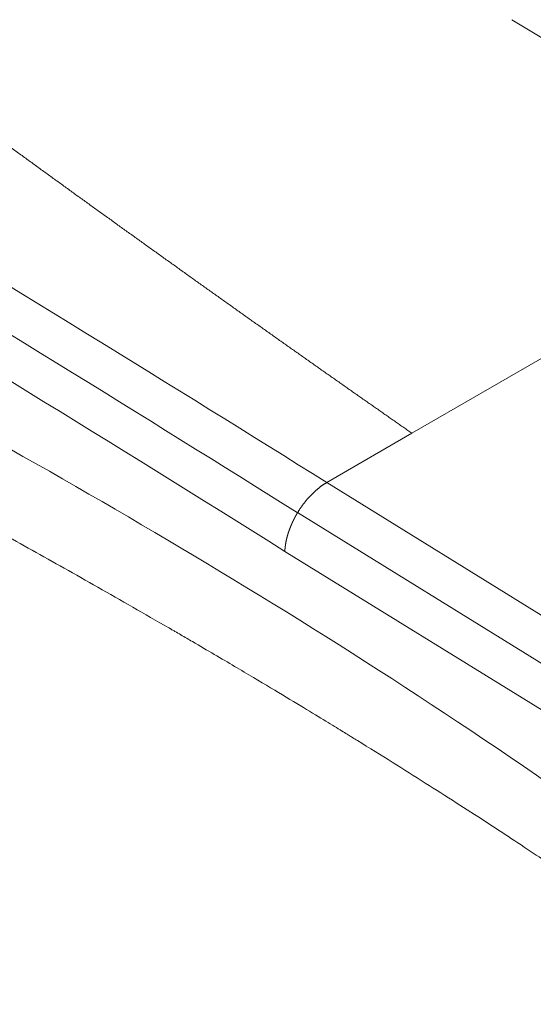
# Model space of a CAD drawing. Header units: millimetres. Extents: x 35469 to 44263, y -24881 to -16268.
# Tile 203 of 231: x 44171.6 to 44177.02, y -24526.17 to -24515.78. Entities that reach past the tile are written whole.
import ezdxf

# ---------------------------------------------------------------- set-up
doc = ezdxf.new("R2010")
doc.units = ezdxf.units.MM
doc.header["$LTSCALE"] = 0.3175
doc.layers.add('1轮廓实线层', color=7, linetype='Continuous', lineweight=18)

# ---------------------------------------------------------------- blocks, each defined once
blk = doc.blocks.new('MR20E-1840-Z')
at = {"layer": '1轮廓实线层'}
for p, q in [((15785.253, -10803.84), (15789.444, -10801.42)), ((15784.353, -10804.36), (15785.253, -10803.84)), ((15784.353, -10804.36), (15792.051, -10809.114)), ((15791.745, -10809.432), (15784.046, -10804.677)), ((15791.612, -10809.84), (15783.912, -10805.085))]:
    blk.add_line(p, q, dxfattribs=at)
for points, knots in [([(15785.253, -10803.84), (15785.239, -10803.83), (15785.21, -10803.81), (15785.166, -10803.779), (15785.122, -10803.749), (15785.078, -10803.718), (15785.034, -10803.687), (15784.99, -10803.657), (15784.946, -10803.626), (15784.902, -10803.595), (15784.858, -10803.564), (15784.814, -10803.533), (15784.769, -10803.502), (15784.725, -10803.471), (15784.681, -10803.44), (15784.636, -10803.409), (15784.592, -10803.378), (15784.547, -10803.346), (15784.502, -10803.315), (15784.457, -10803.283), (15784.412, -10803.252), (15784.367, -10803.22), (15784.322, -10803.189), (15784.277, -10803.157), (15784.232, -10803.125), (15784.187, -10803.093), (15784.141, -10803.061), (15784.096, -10803.029), (15784.051, -10802.997), (15784.005, -10802.965), (15783.959, -10802.933), (15783.914, -10802.901), (15783.868, -10802.868), (15783.822, -10802.836), (15783.776, -10802.803), (15783.73, -10802.771), (15783.684, -10802.738), (15783.638, -10802.705), (15783.591, -10802.673), (15783.545, -10802.64), (15783.499, -10802.607), (15783.452, -10802.574), (15783.405, -10802.541), (15783.359, -10802.507), (15783.312, -10802.474), (15783.265, -10802.441), (15783.218, -10802.408), (15783.171, -10802.374), (15783.124, -10802.341), (15783.077, -10802.307), (15783.029, -10802.273), (15782.982, -10802.239), (15782.935, -10802.206), (15782.887, -10802.172), (15782.839, -10802.138), (15782.792, -10802.103), (15782.744, -10802.069), (15782.696, -10802.035), (15782.648, -10802.001), (15782.6, -10801.966), (15782.552, -10801.932), (15782.503, -10801.897), (15782.455, -10801.863), (15782.406, -10801.828), (15782.358, -10801.793), (15782.309, -10801.758), (15782.261, -10801.723), (15782.212, -10801.688), (15782.163, -10801.653), (15782.114, -10801.618), (15782.065, -10801.582), (15782.015, -10801.547), (15781.966, -10801.511), (15781.917, -10801.476), (15781.867, -10801.44), (15781.818, -10801.404), (15781.768, -10801.369), (15781.718, -10801.333), (15781.668, -10801.297), (15781.618, -10801.26), (15781.568, -10801.224), (15781.518, -10801.188), (15781.468, -10801.152), (15781.417, -10801.115), (15781.367, -10801.079), (15781.316, -10801.042), (15781.265, -10801.005), (15781.215, -10800.968), (15781.164, -10800.931), (15781.113, -10800.894), (15781.061, -10800.857), (15781.01, -10800.82), (15780.959, -10800.783), (15780.907, -10800.745), (15780.856, -10800.708), (15780.804, -10800.67), (15780.753, -10800.633), (15780.648, -10800.557), (15780.492, -10800.443), (15780.282, -10800.29), (15780.071, -10800.136), (15779.858, -10799.98), (15779.644, -10799.824), (15779.429, -10799.666), (15779.213, -10799.507), (15778.995, -10799.348), (15778.775, -10799.186), (15778.555, -10799.024), (15778.333, -10798.86), (15778.109, -10798.696), (15777.885, -10798.53), (15777.658, -10798.362), (15777.431, -10798.194), (15777.202, -10798.024), (15776.972, -10797.853), (15776.74, -10797.681), (15776.507, -10797.508), (15776.297, -10797.351), (15776.111, -10797.213), (15775.952, -10797.094), (15775.794, -10796.976), (15775.639, -10796.859), (15775.486, -10796.744), (15775.335, -10796.631), (15775.187, -10796.519), (15775.041, -10796.409), (15774.898, -10796.301), (15774.757, -10796.194), (15774.619, -10796.089), (15774.484, -10795.986), (15774.352, -10795.884), (15774.222, -10795.784), (15774.053, -10795.654), (15773.844, -10795.492), (15773.597, -10795.299), (15773.354, -10795.108), (15773.116, -10794.918), (15772.882, -10794.731), (15772.653, -10794.545), (15772.428, -10794.362), (15772.209, -10794.182), (15772.026, -10794.029), (15771.878, -10793.905), (15771.764, -10793.808), (15771.651, -10793.711), (15771.539, -10793.615), (15771.429, -10793.52), (15771.32, -10793.425), (15771.213, -10793.331), (15771.107, -10793.237), (15771.002, -10793.144), (15770.9, -10793.052), (15770.799, -10792.96), (15770.699, -10792.868), (15770.601, -10792.778), (15770.505, -10792.688), (15770.41, -10792.598), (15770.317, -10792.51), (15770.226, -10792.421), (15770.136, -10792.334), (15770.067, -10792.265), (15770.016, -10792.215), (15769.984, -10792.184), (15769.953, -10792.152), (15769.921, -10792.12), (15769.89, -10792.088), (15769.858, -10792.057), (15769.827, -10792.025), (15769.796, -10791.993), (15769.765, -10791.961), (15769.734, -10791.929), (15769.703, -10791.897), (15769.673, -10791.865), (15769.642, -10791.833), (15769.612, -10791.801), (15769.582, -10791.769), (15769.552, -10791.737), (15769.522, -10791.705), (15769.492, -10791.673), (15769.462, -10791.641), (15769.433, -10791.609), (15769.403, -10791.577), (15769.374, -10791.545), (15769.345, -10791.513), (15769.315, -10791.48), (15769.286, -10791.448), (15769.258, -10791.416), (15769.229, -10791.384), (15769.2, -10791.352), (15769.172, -10791.319), (15769.143, -10791.287), (15769.115, -10791.255), (15769.087, -10791.223), (15769.059, -10791.19), (15769.031, -10791.158), (15769.004, -10791.126), (15768.976, -10791.093), (15768.949, -10791.061), (15768.921, -10791.029), (15768.894, -10790.996), (15768.867, -10790.964), (15768.84, -10790.931), (15768.813, -10790.899), (15768.787, -10790.867), (15768.76, -10790.834), (15768.734, -10790.802), (15768.708, -10790.769), (15768.682, -10790.737), (15768.656, -10790.704), (15768.63, -10790.672), (15768.604, -10790.639), (15768.578, -10790.607), (15768.553, -10790.574), (15768.528, -10790.541), (15768.502, -10790.509), (15768.477, -10790.476), (15768.452, -10790.444), (15768.428, -10790.411), (15768.411, -10790.389), (15768.403, -10790.378)], [0, 0, 0, 0, 0.00234, 0.004685, 0.007035, 0.009389, 0.011748, 0.014113, 0.016482, 0.018856, 0.021235, 0.023619, 0.026008, 0.028402, 0.030801, 0.033205, 0.035615, 0.038029, 0.040449, 0.042873, 0.045303, 0.047739, 0.050179, 0.052625, 0.055076, 0.057532, 0.059994, 0.062461, 0.064933, 0.067411, 0.069894, 0.072383, 0.074878, 0.077377, 0.079883, 0.082394, 0.08491, 0.087432, 0.08996, 0.092493, 0.095032, 0.097577, 0.100128, 0.102684, 0.105246, 0.107814, 0.110387, 0.112967, 0.115552, 0.118143, 0.120741, 0.123344, 0.125953, 0.128568, 0.131189, 0.133816, 0.136449, 0.139088, 0.141734, 0.144385, 0.147043, 0.149707, 0.152376, 0.155053, 0.157735, 0.160424, 0.163119, 0.16582, 0.168528, 0.171242, 0.173962, 0.176689, 0.179422, 0.182161, 0.184907, 0.18766, 0.190419, 0.193185, 0.195957, 0.198735, 0.201521, 0.204313, 0.207111, 0.209916, 0.212728, 0.215547, 0.218372, 0.221204, 0.224043, 0.226889, 0.229742, 0.232601, 0.235467, 0.23834, 0.24122, 0.244107, 0.247001, 0.249902, 0.261574, 0.273331, 0.285172, 0.297098, 0.309111, 0.321209, 0.333394, 0.345666, 0.358025, 0.370472, 0.383006, 0.395629, 0.40834, 0.421139, 0.434028, 0.447005, 0.460071, 0.473227, 0.486472, 0.499806, 0.509018, 0.518116, 0.527098, 0.535961, 0.544701, 0.553316, 0.561802, 0.570156, 0.578376, 0.586459, 0.594402, 0.602202, 0.609856, 0.617362, 0.624717, 0.639349, 0.653809, 0.668089, 0.682181, 0.696078, 0.709773, 0.723258, 0.736526, 0.749569, 0.756673, 0.763724, 0.77072, 0.777662, 0.784548, 0.791377, 0.798148, 0.804861, 0.811514, 0.818107, 0.824639, 0.831109, 0.837516, 0.84386, 0.850139, 0.856354, 0.862502, 0.868584, 0.874599, 0.876796, 0.878992, 0.881187, 0.88338, 0.885573, 0.887764, 0.889954, 0.892143, 0.894331, 0.896517, 0.898703, 0.900887, 0.90307, 0.905252, 0.907433, 0.909612, 0.91179, 0.913967, 0.916143, 0.918318, 0.920491, 0.922663, 0.924834, 0.927004, 0.929172, 0.931339, 0.933505, 0.93567, 0.937833, 0.939995, 0.942156, 0.944316, 0.946474, 0.948631, 0.950787, 0.952941, 0.955094, 0.957246, 0.959396, 0.961545, 0.963693, 0.96584, 0.967985, 0.970128, 0.972271, 0.974412, 0.976552, 0.97869, 0.980827, 0.982963, 0.985098, 0.987231, 0.989362, 0.991493, 0.993621, 0.995749, 0.997875, 1, 1, 1, 1]), ([(15778.365, -10802.572), (15779.85, -10803.348), (15781.334, -10804.169), (15784.3, -10805.931), (15785.781, -10806.881), (15788, -10808.457), (15788.735, -10809.011), (15790.186, -10810.206), (15790.903, -10810.847), (15792.317, -10812.205), (15793.008, -10812.913), (15794.006, -10814.045), (15794.332, -10814.434), (15794.963, -10815.25), (15795.271, -10815.681), (15795.552, -10816.133)], [0, 0, 0, 0, 0.25, 0.25, 0.5, 0.5, 0.625, 0.625, 0.75, 0.75, 0.875, 0.875, 0.9375, 0.9375, 1, 1, 1, 1]), ([(15795.651, -10816.885), (15795.544, -10816.7), (15795.425, -10816.509), (15795.159, -10816.116), (15795.013, -10815.914), (15794.696, -10815.497), (15794.525, -10815.283), (15794.249, -10814.954), (15794.154, -10814.842), (15794.007, -10814.674), (15793.932, -10814.589), (15793.843, -10814.489), (15793.798, -10814.439), (15793.775, -10814.414), (15793.764, -10814.401), (15793.758, -10814.395), (15793.755, -10814.392), (15793.754, -10814.39), (15793.753, -10814.39), (15793.753, -10814.389), (15793.752, -10814.389), (15793.752, -10814.389), (15793.752, -10814.389), (15793.752, -10814.389), (15793.752, -10814.389), (15793.609, -10814.231), (15793.457, -10814.068), (15793.138, -10813.732), (15792.97, -10813.559), (15792.618, -10813.204), (15792.434, -10813.022), (15792.146, -10812.743), (15792.048, -10812.649), (15791.898, -10812.506), (15791.822, -10812.435), (15791.732, -10812.351), (15791.687, -10812.308), (15791.664, -10812.287), (15791.653, -10812.277), (15791.647, -10812.271), (15791.644, -10812.269), (15791.643, -10812.267), (15791.642, -10812.267), (15791.642, -10812.266), (15791.641, -10812.266), (15791.641, -10812.266), (15791.641, -10812.266), (15791.641, -10812.266), (15791.641, -10812.266), (15791.57, -10812.199), (15791.495, -10812.131), (15791.342, -10811.991), (15791.263, -10811.919), (15791.1, -10811.772), (15791.016, -10811.697), (15790.844, -10811.544), (15790.755, -10811.465), (15790.572, -10811.306), (15790.478, -10811.225), (15790.285, -10811.06), (15790.186, -10810.976), (15789.984, -10810.807), (15789.88, -10810.721), (15789.72, -10810.59), (15789.666, -10810.546), (15789.584, -10810.48), (15789.543, -10810.447), (15789.495, -10810.408), (15789.47, -10810.389), (15789.458, -10810.379), (15789.452, -10810.374), (15789.449, -10810.372), (15789.447, -10810.371), (15789.447, -10810.37), (15789.446, -10810.37), (15789.446, -10810.37), (15789.446, -10810.37), (15789.446, -10810.369), (15789.446, -10810.369), (15789.446, -10810.369), (15789.428, -10810.355), (15789.383, -10810.319), (15789.289, -10810.245), (15789.168, -10810.151), (15789.021, -10810.037), (15788.905, -10809.948), (15788.78, -10809.853), (15788.713, -10809.802), (15788.624, -10809.735), (15788.597, -10809.715), (15788.568, -10809.693), (15788.557, -10809.685), (15788.555, -10809.684), (15788.554, -10809.683), (15788.554, -10809.683), (15788.554, -10809.683), (15788.554, -10809.683), (15788.554, -10809.683), (15788.553, -10809.683), (15788.551, -10809.681), (15788.546, -10809.677), (15788.515, -10809.654), (15788.433, -10809.593), (15788.356, -10809.537), (15788.102, -10809.351), (15787.909, -10809.212), (15787.634, -10809.018), (15787.544, -10808.955), (15787.414, -10808.865), (15787.35, -10808.821), (15787.276, -10808.77), (15787.24, -10808.745), (15787.222, -10808.733), (15787.213, -10808.727), (15787.209, -10808.724), (15787.206, -10808.722), (15787.205, -10808.722), (15787.205, -10808.721), (15787.204, -10808.721), (15787.204, -10808.721), (15787.204, -10808.721), (15787.204, -10808.721), (15787.204, -10808.721), (15787.084, -10808.639), (15786.949, -10808.547), (15786.649, -10808.344), (15786.484, -10808.234), (15786.214, -10808.056), (15786.12, -10807.994), (15785.925, -10807.867), (15785.824, -10807.802), (15785.614, -10807.668), (15785.505, -10807.599), (15785.281, -10807.457), (15785.165, -10807.384), (15784.926, -10807.234), (15784.803, -10807.158), (15784.661, -10807.07), (15784.643, -10807.059), (15784.625, -10807.048), (15784.623, -10807.046), (15784.622, -10807.046), (15784.622, -10807.046), (15784.622, -10807.046), (15784.622, -10807.046), (15784.622, -10807.046), (15784.622, -10807.046), (15784.622, -10807.046), (15784.622, -10807.046), (15784.621, -10807.046), (15784.62, -10807.045), (15784.613, -10807.041), (15784.596, -10807.03), (15784.573, -10807.016), (15784.52, -10806.983), (15784.473, -10806.954), (15784.355, -10806.882), (15784.285, -10806.84), (15784.123, -10806.741), (15784.03, -10806.685), (15783.822, -10806.56), (15783.706, -10806.491), (15783.453, -10806.34), (15783.316, -10806.259), (15783.093, -10806.128), (15783.016, -10806.083), (15782.896, -10806.013), (15782.835, -10805.978), (15782.762, -10805.935), (15782.725, -10805.914), (15782.707, -10805.903), (15782.698, -10805.898), (15782.693, -10805.895), (15782.691, -10805.894), (15782.689, -10805.893), (15782.689, -10805.893), (15782.689, -10805.893), (15782.688, -10805.893), (15782.688, -10805.893), (15782.688, -10805.893), (15782.688, -10805.893), (15782.429, -10805.743), (15782.179, -10805.6), (15781.698, -10805.327), (15781.466, -10805.197), (15781.022, -10804.949), (15780.809, -10804.83), (15780.4, -10804.605), (15780.205, -10804.498), (15779.833, -10804.295), (15779.655, -10804.198), (15779.317, -10804.016), (15779.157, -10803.929), (15778.853, -10803.767), (15778.71, -10803.69), (15778.44, -10803.546), (15778.314, -10803.479), (15778.195, -10803.417)], [0, 0, 0, 0, 0.03125, 0.03125, 0.0625, 0.0625, 0.09375, 0.09375, 0.109375, 0.109375, 0.117187, 0.121094, 0.123047, 0.124023, 0.124512, 0.124756, 0.124878, 0.124939, 0.124969, 0.124985, 0.124992, 0.124996, 0.124998, 0.124998, 0.125, 0.125, 0.15625, 0.15625, 0.1875, 0.1875, 0.21875, 0.21875, 0.234375, 0.234375, 0.242187, 0.246094, 0.248047, 0.249023, 0.249512, 0.249756, 0.249878, 0.249939, 0.249969, 0.249985, 0.249992, 0.249996, 0.249998, 0.249998, 0.25, 0.25, 0.265625, 0.265625, 0.28125, 0.28125, 0.296875, 0.296875, 0.3125, 0.3125, 0.328125, 0.328125, 0.34375, 0.34375, 0.359375, 0.359375, 0.367187, 0.367187, 0.371094, 0.373047, 0.374023, 0.374512, 0.374756, 0.374878, 0.374939, 0.374969, 0.374985, 0.374992, 0.374996, 0.374998, 0.374998, 0.375, 0.375, 0.382812, 0.390625, 0.398437, 0.40625, 0.414062, 0.414062, 0.421875, 0.421875, 0.423828, 0.424805, 0.424927, 0.424988, 0.424995, 0.424999, 0.424999, 0.425003, 0.425003, 0.425018, 0.425049, 0.425293, 0.425781, 0.429687, 0.4375, 0.4375, 0.46875, 0.46875, 0.484375, 0.484375, 0.492187, 0.496094, 0.498047, 0.499023, 0.499512, 0.499756, 0.499878, 0.499939, 0.499969, 0.499985, 0.499992, 0.499996, 0.499996, 0.5, 0.5, 0.53125, 0.53125, 0.5625, 0.5625, 0.578125, 0.578125, 0.59375, 0.59375, 0.609375, 0.609375, 0.625, 0.625, 0.640625, 0.640625, 0.642578, 0.642822, 0.642853, 0.642857, 0.642857, 0.642859, 0.642859, 0.64286, 0.642868, 0.642883, 0.642944, 0.643066, 0.643555, 0.644531, 0.648437, 0.65625, 0.65625, 0.671875, 0.671875, 0.6875, 0.6875, 0.703125, 0.703125, 0.71875, 0.71875, 0.734375, 0.734375, 0.742187, 0.742187, 0.746094, 0.748047, 0.749023, 0.749512, 0.749756, 0.749878, 0.749939, 0.749969, 0.749985, 0.749992, 0.749996, 0.749998, 0.749998, 0.75, 0.75, 0.78125, 0.78125, 0.8125, 0.8125, 0.84375, 0.84375, 0.875, 0.875, 0.90625, 0.90625, 0.9375, 0.9375, 0.96875, 0.96875, 1, 1, 1, 1]), ([(15783.912, -10805.085), (15783.912, -10805.083), (15783.912, -10805.081), (15783.912, -10805.077), (15783.912, -10805.073), (15783.913, -10805.07), (15783.913, -10805.066), (15783.913, -10805.062), (15783.913, -10805.058), (15783.914, -10805.054), (15783.914, -10805.05), (15783.914, -10805.047), (15783.915, -10805.043), (15783.915, -10805.039), (15783.916, -10805.035), (15783.916, -10805.031), (15783.917, -10805.027), (15783.917, -10805.024), (15783.918, -10805.02), (15783.918, -10805.016), (15783.919, -10805.012), (15783.919, -10805.008), (15783.92, -10805.005), (15783.921, -10805.001), (15783.921, -10804.997), (15783.922, -10804.993), (15783.923, -10804.989), (15783.923, -10804.986), (15783.924, -10804.982), (15783.925, -10804.978), (15783.926, -10804.974), (15783.926, -10804.971), (15783.927, -10804.967), (15783.928, -10804.963), (15783.929, -10804.96), (15783.93, -10804.956), (15783.931, -10804.952), (15783.932, -10804.949), (15783.932, -10804.945), (15783.933, -10804.941), (15783.934, -10804.938), (15783.935, -10804.934), (15783.936, -10804.93), (15783.937, -10804.927), (15783.938, -10804.923), (15783.939, -10804.92), (15783.94, -10804.916), (15783.941, -10804.913), (15783.942, -10804.909), (15783.943, -10804.906), (15783.944, -10804.902), (15783.945, -10804.899), (15783.946, -10804.896), (15783.947, -10804.892), (15783.948, -10804.889), (15783.95, -10804.885), (15783.951, -10804.882), (15783.952, -10804.879), (15783.953, -10804.876), (15783.954, -10804.872), (15783.955, -10804.869), (15783.956, -10804.866), (15783.957, -10804.863), (15783.959, -10804.859), (15783.96, -10804.856), (15783.961, -10804.853), (15783.962, -10804.85), (15783.963, -10804.847), (15783.964, -10804.844), (15783.965, -10804.841), (15783.967, -10804.838), (15783.968, -10804.835), (15783.969, -10804.832), (15783.97, -10804.829), (15783.971, -10804.826), (15783.972, -10804.823), (15783.974, -10804.82), (15783.975, -10804.818), (15783.976, -10804.815), (15783.977, -10804.812), (15783.978, -10804.809), (15783.979, -10804.806), (15783.981, -10804.804), (15783.982, -10804.801), (15783.983, -10804.798), (15783.984, -10804.796), (15783.985, -10804.793), (15783.986, -10804.791), (15783.987, -10804.788), (15783.989, -10804.786), (15783.99, -10804.783), (15783.991, -10804.781), (15783.992, -10804.778), (15783.993, -10804.776), (15783.994, -10804.774), (15783.995, -10804.771), (15783.996, -10804.769), (15783.998, -10804.767), (15783.999, -10804.764), (15784, -10804.762), (15784.001, -10804.76), (15784.002, -10804.758), (15784.003, -10804.756), (15784.004, -10804.753), (15784.005, -10804.751), (15784.006, -10804.749), (15784.007, -10804.747), (15784.008, -10804.745), (15784.009, -10804.743), (15784.01, -10804.741), (15784.011, -10804.739), (15784.012, -10804.737), (15784.013, -10804.736), (15784.014, -10804.734), (15784.015, -10804.732), (15784.016, -10804.73), (15784.017, -10804.728), (15784.018, -10804.727), (15784.019, -10804.725), (15784.02, -10804.723), (15784.02, -10804.722), (15784.021, -10804.72), (15784.022, -10804.718), (15784.023, -10804.717), (15784.024, -10804.715), (15784.025, -10804.714), (15784.025, -10804.712), (15784.026, -10804.711), (15784.027, -10804.71), (15784.028, -10804.708), (15784.029, -10804.707), (15784.029, -10804.705), (15784.03, -10804.704), (15784.031, -10804.703), (15784.031, -10804.702), (15784.032, -10804.7), (15784.033, -10804.699), (15784.034, -10804.698), (15784.034, -10804.697), (15784.035, -10804.696), (15784.035, -10804.695), (15784.036, -10804.694), (15784.037, -10804.693), (15784.037, -10804.692), (15784.038, -10804.691), (15784.038, -10804.69), (15784.039, -10804.689), (15784.039, -10804.688), (15784.04, -10804.687), (15784.04, -10804.686), (15784.041, -10804.685), (15784.041, -10804.684), (15784.042, -10804.684), (15784.042, -10804.683), (15784.043, -10804.682), (15784.043, -10804.682), (15784.044, -10804.681), (15784.044, -10804.68), (15784.044, -10804.68), (15784.045, -10804.679), (15784.045, -10804.679), (15784.045, -10804.678), (15784.046, -10804.678), (15784.046, -10804.677), (15784.046, -10804.677), (15784.046, -10804.676), (15784.047, -10804.676), (15784.047, -10804.675), (15784.047, -10804.675), (15784.047, -10804.675), (15784.047, -10804.675), (15784.047, -10804.674), (15784.048, -10804.674), (15784.048, -10804.674), (15784.048, -10804.674), (15784.048, -10804.674), (15784.048, -10804.673), (15784.048, -10804.673), (15784.05, -10804.67), (15784.054, -10804.664), (15784.059, -10804.655), (15784.065, -10804.646), (15784.071, -10804.637), (15784.077, -10804.628), (15784.083, -10804.619), (15784.089, -10804.61), (15784.096, -10804.602), (15784.102, -10804.593), (15784.108, -10804.585), (15784.115, -10804.576), (15784.121, -10804.568), (15784.128, -10804.56), (15784.134, -10804.552), (15784.141, -10804.544), (15784.148, -10804.536), (15784.154, -10804.528), (15784.161, -10804.52), (15784.168, -10804.513), (15784.175, -10804.505), (15784.182, -10804.498), (15784.189, -10804.491), (15784.195, -10804.484), (15784.202, -10804.477), (15784.209, -10804.47), (15784.216, -10804.463), (15784.223, -10804.457), (15784.23, -10804.45), (15784.237, -10804.444), (15784.244, -10804.438), (15784.251, -10804.432), (15784.258, -10804.426), (15784.265, -10804.421), (15784.272, -10804.415), (15784.279, -10804.41), (15784.286, -10804.405), (15784.292, -10804.399), (15784.299, -10804.394), (15784.306, -10804.39), (15784.313, -10804.385), (15784.32, -10804.38), (15784.326, -10804.376), (15784.333, -10804.372), (15784.34, -10804.368), (15784.346, -10804.364), (15784.351, -10804.361), (15784.353, -10804.36)], [0, 0, 0, 0, 0.005028, 0.010043, 0.015047, 0.020038, 0.025015, 0.02998, 0.03493, 0.039867, 0.044789, 0.049696, 0.054589, 0.059466, 0.064327, 0.069172, 0.074001, 0.078813, 0.083608, 0.088386, 0.093146, 0.097888, 0.102612, 0.107318, 0.112004, 0.116671, 0.121319, 0.125947, 0.130555, 0.135143, 0.13971, 0.144256, 0.148781, 0.153285, 0.157767, 0.162227, 0.166664, 0.17108, 0.175472, 0.179842, 0.184188, 0.188511, 0.19281, 0.197085, 0.201336, 0.205562, 0.209764, 0.213941, 0.218093, 0.22222, 0.226321, 0.230396, 0.234446, 0.238469, 0.242466, 0.246437, 0.250381, 0.254298, 0.258188, 0.26205, 0.265886, 0.269693, 0.273473, 0.277226, 0.28095, 0.284645, 0.288313, 0.291952, 0.295562, 0.299144, 0.302696, 0.30622, 0.309714, 0.313179, 0.316614, 0.32002, 0.323396, 0.326742, 0.330059, 0.333345, 0.336601, 0.339827, 0.343022, 0.346187, 0.349322, 0.352426, 0.355499, 0.358541, 0.361552, 0.364532, 0.367481, 0.370399, 0.373286, 0.376141, 0.378965, 0.381758, 0.384519, 0.387248, 0.389946, 0.392612, 0.395246, 0.397849, 0.400419, 0.402958, 0.405464, 0.407939, 0.410382, 0.412792, 0.41517, 0.417516, 0.41983, 0.422111, 0.424361, 0.426577, 0.428762, 0.430914, 0.433033, 0.43512, 0.437175, 0.439197, 0.441186, 0.443143, 0.445067, 0.446959, 0.448818, 0.450644, 0.452438, 0.454199, 0.455927, 0.457622, 0.459285, 0.460915, 0.462512, 0.464076, 0.465608, 0.467106, 0.468572, 0.470005, 0.471405, 0.472773, 0.474107, 0.475409, 0.476677, 0.477913, 0.479116, 0.480286, 0.481423, 0.482527, 0.483599, 0.484637, 0.485643, 0.486615, 0.487555, 0.488462, 0.489335, 0.490176, 0.490984, 0.491759, 0.492501, 0.49321, 0.493887, 0.49453, 0.49514, 0.495718, 0.496262, 0.496774, 0.497252, 0.497698, 0.49811, 0.49849, 0.498837, 0.499151, 0.499432, 0.49968, 0.499895, 0.500077, 0.500226, 0.500342, 0.500426, 0.511866, 0.523306, 0.534742, 0.546173, 0.557597, 0.569013, 0.580419, 0.591812, 0.603191, 0.614554, 0.6259, 0.637226, 0.648531, 0.659814, 0.671071, 0.682303, 0.693507, 0.704681, 0.715825, 0.726935, 0.738012, 0.749052, 0.760056, 0.771021, 0.781946, 0.792829, 0.80367, 0.814467, 0.825218, 0.835923, 0.84658, 0.857188, 0.867746, 0.878253, 0.888707, 0.899109, 0.909456, 0.919748, 0.929984, 0.940163, 0.950284, 0.960347, 0.970351, 0.980295, 0.990178, 1, 1, 1, 1])]:
    blk.add_open_spline(points, degree=3, knots=knots, dxfattribs=at)
for points in [[(15789.444, -10801.42), (15788.473, -10800.811), (15787.435, -10800.169), (15786.308, -10799.479)], [(15778.924, -10801.019), (15780.98, -10802.27), (15782.757, -10803.358), (15784.353, -10804.36)], [(15784.043, -10804.677), (15782.449, -10803.675), (15780.674, -10802.587), (15778.619, -10801.337)], [(15783.912, -10805.085), (15782.105, -10803.95), (15780.296, -10802.847), (15778.488, -10801.747)]]:
    blk.add_open_spline(points, degree=3, dxfattribs=at)

msp = doc.modelspace()

# ---------------------------------------------------------------- block references
msp.add_blockref('MR20E-1840-Z', (28390.485, -13716.305))

doc.saveas('drawing.dxf')
